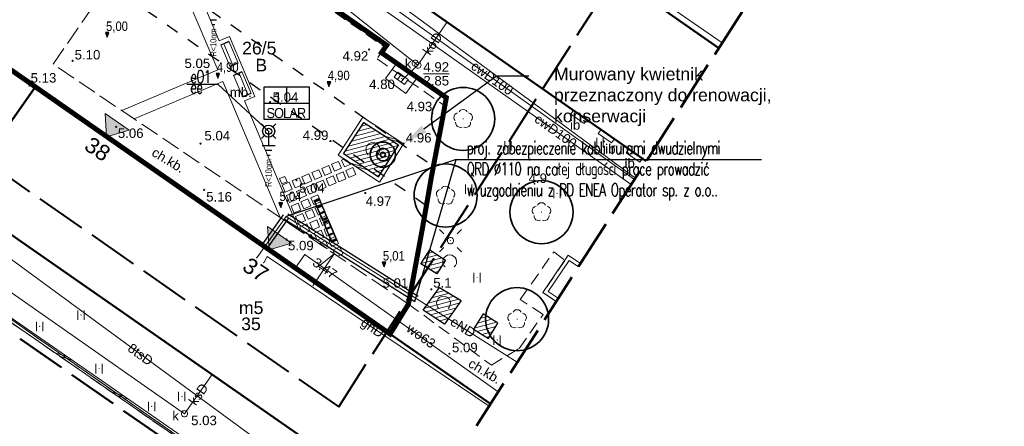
# Model space of a CAD drawing. Extents: x 5477758 to 5478338, y 5918274 to 5918502.
# Tile 24 of 121: x 5477899 to 5477977, y 5918314 to 5918347. Entities that reach past the tile are written whole.
import ezdxf
from ezdxf import colors
from ezdxf.entities.mleader import LeaderData, LeaderLine
from ezdxf.enums import TextEntityAlignment as Align
from ezdxf.math import Vec2, Vec3

# ---------------------------------------------------------------- set-up
doc = ezdxf.new("R2010")
doc.units = 0
doc.header["$PDSIZE"] = 0.75
for name, pattern in [('budynki akt$0$DASHED', [19.05, 12.7, -6.35]), ('L_0_06', [2, 1.5, -0.5]), ('PRZER1-1', [2, 1, -1]), ('PRZER2-1', [3, 2, -1]), ('PRZER4-1', [5, 4, -1])]:
    doc.linetypes.add(name, pattern=pattern)
doc.layers.get('0').update_dxf_attribs({"color": 8, "linetype": 'CONTINUOUS', "lineweight": 13})
doc.layers.add('!D_rzędne', color=8, linetype='CONTINUOUS')
for name, color, linetype, lineweight in [('000_wejscia do budynków', 8, 'CONTINUOUS', 0), ('0_granica 10m od okien', 8, 'CONTINUOUS', 0), ('0_GRANICE NAWIERZCHNI', 8, 'CONTINUOUS', 0), ('0_OPISY', 8, 'CONTINUOUS', 0), ('0_podziały zieleni średniowysokiej i nasadzeń niskich', 8, 'CONTINUOUS', 0), ('0_PROJEKTOWANE SPADKI TERENU', 8, 'CONTINUOUS', 0), ('0_PROJEKTOWANE ZABAWKI', 8, 'CONTINUOUS', 0), ('0_PŁYTA CHODNIKOWA_BETONOWA', 8, 'CONTINUOUS', 0), ('A_GRANICA OPRACOWANIA', 8, 'CONTINUOUS', 0), ('E_linie_kablowe_0.4kV', 1, 'CONTINUOUS', 30), ('E_opis', 5, 'CONTINUOUS', 25), ('E_osw', 8, 'CONTINUOUS', 30), ('E_rury', 5, 'CONTINUOUS', 25), ('GEPADR_O', 8, 'CONTINUOUS', 18), ('GESBZO', 8, 'CONTINUOUS', 50), ('GESBZO_O', 8, 'CONTINUOUS', 50), ('GESDZI', 8, 'CONTINUOUS', 18), ('GESDZI_O', 8, 'CONTINUOUS', 18), ('GESUZY', 8, 'PRZER1-1', 18), ('GESUZY_O', 8, 'PRZER1-1', 18), ('GSPPRB', 8, 'CONTINUOUS', 20), ('GSPRDL', 8, 'CONTINUOUS', 18), ('GSSDSO', 8, 'CONTINUOUS', 18), ('GSSIIN', 8, 'CONTINUOUS', 18), ('GSSIIN_O', 8, 'CONTINUOUS', 18), ('GSSKOD', 8, 'PRZER2-1', 18), ('GSSKOD_O', 8, 'PRZER2-1', 18), ('GSSUTR', 8, 'PRZER2-1', 18), ('GULCPR', 8, 'CONTINUOUS', 18), ('GULCPR_O', 8, 'CONTINUOUS', 18), ('GULEPR', 8, 'CONTINUOUS', 18), ('GULEPR_O', 8, 'CONTINUOUS', 18), ('GULGPR', 8, 'CONTINUOUS', 18), ('GULGPR_O', 8, 'CONTINUOUS', 18), ('GULKPR', 8, 'CONTINUOUS', 18), ('GULKPR_O', 8, 'CONTINUOUS', 18), ('GULTPR', 8, 'CONTINUOUS', 18), ('GULTPR_O', 8, 'CONTINUOUS', 18), ('GULWPR', 8, 'CONTINUOUS', 18), ('GULWPR_O', 8, 'CONTINUOUS', 18), ('GUPELA', 8, 'CONTINUOUS', 18), ('GUPIWZ', 8, 'CONTINUOUS', 18), ('GUPIWZ_O', 8, 'CONTINUOUS', 18), ('GUPKKS', 8, 'CONTINUOUS', 18), ('GUPKSD', 8, 'CONTINUOUS', 18), ('GUPPRZ', 8, 'CONTINUOUS', 18), ('GUPPRZ_O', 8, 'CONTINUOUS', 18), ('OT_Rzedna', 8, 'CONTINUOUS', 18), ('pomiar', 8, 'CONTINUOUS', 18), ('wysokosci', 8, 'CONTINUOUS', 18), ('zakres', 8, 'PRZER4-1', 50), ('ZZ_drzewo-nanoszone-recznie', 8, 'CONTINUOUS', 35), ('ZZ_grupa', 8, 'CONTINUOUS', 30), ('ZZ_grupa-krzewow-szraf', 8, 'CONTINUOUS', 13), ('ZZ_korona', 8, 'CONTINUOUS', 35)]:
    doc.layers.add(name, color=color, linetype=linetype, lineweight=lineweight)
doc.layers.add('kołnierz', color=8, linetype='CONTINUOUS', lineweight=70, plot=False)
doc.styles.add('CP_TXTCON', font='ARIAL.TTF', dxfattribs={"width": 0.8})
doc.styles.add('GEO-INFO', font='arial.ttf')
doc.styles.get("Standard").update_dxf_attribs({"font": 'TXT.SHX'})
doc.styles.add('STYL_AUTOMATYCZNY_1', font='micross.ttf')
pattern_1 = [(194.933, (5477837.84446, 5918344.9947), (0.0818164, -0.3067773), [])]

# ---------------------------------------------------------------- blocks, each defined once
blk = doc.blocks.new('zw$6B5E')
at = {"layer": 'E_osw', "color": 5}
for p, q in [((0.363, 0.041), (0.128, 0.275)), ((1.04, 0.041), (1.275, 0.275)), ((0.363, -0.637), (0.128, -0.871)), ((1.04, -0.637), (1.275, -0.871))]:
    blk.add_line(p, q, dxfattribs=at)
for radius in [0.479, 0.242]:
    blk.add_circle((0.702, -0.298), radius, dxfattribs=at)
blk = doc.blocks.new('Płytka betonowa')
for points in [[(5469701.546, 5921608.104), (5469702.146, 5921608.104), (5469702.146, 5921607.504), (5469701.546, 5921607.504), (5469701.546, 5921608.104)], [(5469702.446, 5921608.104), (5469703.046, 5921608.104), (5469703.046, 5921607.504), (5469702.446, 5921607.504), (5469702.446, 5921608.104)]]:
    blk.add_lwpolyline(points)
blk = doc.blocks.new('ODTN_2')
at = {"color": 0}
for points in [[(-1.5, -0.5), (0.5, 0.5)], [(-0.5, -0.5), (1.5, 0.5)]]:
    blk.add_lwpolyline(points, dxfattribs=at)
blk = doc.blocks.new('POINT')
at = {"color": 0}
blk.add_point((0, 0), dxfattribs=at)
blk = doc.blocks.new('SUUS05')
at = {"color": 0}
blk.add_lwpolyline([(0.5, -0.25), (-0.5, -0.25), (-0.5, 0.25), (0.5, 0.25)], close=True, dxfattribs=at)
for points in [[(-0.175, -0.25), (-0.175, 0.25)], [(0.175, -0.25), (0.175, 0.25)]]:
    blk.add_lwpolyline(points, dxfattribs=at)
blk = doc.blocks.new('OKRAG_PELNY')
at = {"color": 0}
blk.add_lwpolyline([(0, 0.5), (0.12941, 0.482963), (0.25, 0.433013), (0.353553, 0.353553), (0.433013, 0.25), (0.482963, 0.12941), (0.5, 0), (0.482963, -0.12941), (0.433013, -0.25), (0.353553, -0.353553), (0.25, -0.433013), (0.12941, -0.482963), (0, -0.5), (-0.12941, -0.482963), (-0.25, -0.433013), (-0.353553, -0.353553), (-0.433013, -0.25), (-0.482963, -0.12941), (-0.5, 0), (-0.482963, 0.12941), (-0.433013, 0.25), (-0.353553, 0.353553), (-0.25, 0.433013), (-0.12941, 0.482963)], close=True, dxfattribs=at)
blk = doc.blocks.new('SPTRW')
at = {"color": 0}
for points in [[(-0.51332, 0.7233), (-0.51332, -0.7767)], [(0.48668, -0.7767), (0.48668, 0.7233)]]:
    blk.add_lwpolyline(points, dxfattribs=at)
blk = doc.blocks.new('SPDLP')
blk.add_hatch(color=0).paths.add_polyline_path([(0, -0.09), (0.027812, -0.085595), (0.052901, -0.072812), (0.072812, -0.052901), (0.085595, -0.027812), (0.09, 0), (0.085595, 0.027812), (0.072812, 0.052901), (0.052901, 0.072812), (0.027812, 0.085595), (0, 0.09), (-0.027812, 0.085595), (-0.052901, 0.072812), (-0.072812, 0.052901), (-0.085595, 0.027812), (-0.09, 0), (-0.085595, -0.027812), (-0.072812, -0.052901), (-0.052901, -0.072812), (-0.027812, -0.085595)])
at = {"color": 0}
for points in [[(-1.271938, -0.268652), (-1.40916, -0.048001), (-1.462858, 0.20623), (-1.426585, 0.463525), (-1.304695, 0.693003), (-1.11182, 0.867117), (-0.871109, 0.964971)], [(-0.648554, 1.126667), (-0.481106, 1.325358), (-0.255912, 1.454989), (0, 1.5), (0.255912, 1.454989), (0.481106, 1.325358), (0.648554, 1.126667)], [(0.871109, 0.964971), (1.11182, 0.867117), (1.304695, 0.693003), (1.426585, 0.463525), (1.462858, 0.20623), (1.40916, -0.048001), (1.271938, -0.268652)], [(-0.137547, -1.292703), (-0.389802, -1.355024), (-0.648184, -1.327532), (-0.881678, -1.213525), (-1.062258, -1.026689), (-1.168249, -0.78945), (-1.186929, -0.530282)], [(1.186929, -0.530282), (1.168249, -0.78945), (1.062258, -1.026689), (0.881678, -1.213525), (0.648184, -1.327532), (0.389802, -1.355024), (0.137547, -1.292703)]]:
    blk.add_lwpolyline(points, dxfattribs=at)
blk = doc.blocks.new('SUEO')
blk.add_hatch(color=0).paths.add_polyline_path([(-0.002174, 0.089974), (0.023762, 0.086807), (0.042561, 0.0793), (0.060131, 0.066965), (0.076266, 0.047786), (0.086234, 0.025762), (0.089972, 0.002226), (0.088646, -0.015553), (0.081114, -0.038994), (0.066834, -0.060276), (0.049699, -0.075033), (0.027576, -0.085671), (0.004027, -0.08991), (-0.019639, -0.087831), (-0.040932, -0.080154), (-0.059082, -0.067892), (-0.073734, -0.051607), (-0.08374, -0.032979), (-0.089221, -0.011817), (-0.089063, 0.012951), (-0.082571, 0.035806), (-0.069528, 0.057148), (-0.048957, 0.075519), (-0.026898, 0.085887)])
at = {"color": 0}
for points in [[(-1.767767, 1.767767), (-1.06066, 1.06066)], [(1.767767, 1.767767), (1.06066, 1.06066)], [(-1.767767, -1.767767), (-1.06066, -1.06066)], [(1.767767, -1.767767), (1.06066, -1.06066)]]:
    blk.add_lwpolyline(points, dxfattribs=at)
blk = doc.blocks.new('OTRN')
at = {"linetype": 'Continuous', "lineweight": 13}
blk.add_hatch(color=0, dxfattribs=at).paths.add_polyline_path([(0, -0.09, 1), (0, 0.09, 1)])
at = {"color": 0, "linetype": 'Continuous', "lineweight": 13}
blk.add_circle((0, 0), 0.0906, dxfattribs=at)
blk = doc.blocks.new('OTZK_1')
at = {"color": 0, "linetype": 'Continuous', "lineweight": 18}
blk.add_arc((0, 0), 1.1, 311.1859, 228.8141, dxfattribs=at)
blk = doc.blocks.new('zw$2EFF')
at = {"lineweight": 18}
blk.add_hatch(color=256, dxfattribs=at).paths.add_polyline_path([(-0.771, 0.963), (0, 0), (0.77, 0.963)])
blk.add_lwpolyline([(-0.771, 0.963), (0.77, 0.963), (0, 0), (-0.771, 0.963)], dxfattribs=at)
blk = doc.blocks.new('stara ławka w nowym miejscu')
at = {"color": 0}
for p, q in [((5470779.101, 5934415.094), (5470779.772, 5934415.292)), ((5470779.639, 5934413.272), (5470779.101, 5934415.094)), ((5470779.112, 5934415.056), (5470779.784, 5934415.254)), ((5470780.059, 5934413.438), (5470779.544, 5934415.183)), ((5470779.772, 5934415.292), (5470780.31, 5934413.47)), ((5470780.299, 5934413.508), (5470779.627, 5934413.31)), ((5470780.31, 5934413.47), (5470779.639, 5934413.272))]:
    blk.add_line(p, q, dxfattribs=at)
blk = doc.blocks.new('drzewo-odreczne')
at = {"layer": 'ZZ_drzewo-nanoszone-recznie', "linetype": 'Continuous'}
for radius in [0.502, 0.196]:
    blk.add_circle((0, 0), radius, dxfattribs=at)
blk = doc.blocks.new('G$C78CF4A41')
at = {"layer": '!D_rzędne', "linetype": 'Continuous', "lineweight": 13}
for points in [[(0, 0), (-0.324, 0.189), (-0.394, 0.069)], [(0, 0), (-0.253, 0.31), (-0.324, 0.189)]]:
    blk.add_hatch(color=256, dxfattribs=at).paths.add_polyline_path(points)
blk.add_lwpolyline([(0, 0), (-0.253, 0.31), (-0.394, 0.069), (0, 0)])
blk = doc.blocks.new('zw$76AF')
at = {"color": 0}
for p, q in [((-227.1, 43.6), (-226.7, 43.2)), ((-227.1, 43.6), (-227.1, -2.4)), ((-226.7, 43.2), (-227.1, 43.6)), ((-50.9, 43.6), (-227.1, 43.6)), ((-222.5, 39), (-226.7, 43.2)), ((-226.7, 43.2), (-222.5, 39)), ((-226.7, -2), (-222.5, 2.2)), ((-222.5, 2.2), (-226.7, -2)), ((-222.5, 39), (-222.2, 38.7)), ((-222.2, 38.7), (-222.5, 39)), ((-222.2, 2.5), (-222.5, 2.2)), ((-222.5, 2.2), (-222.2, 2.5)), ((-222.2, 40.6), (-222.2, 28)), ((-222.2, 28), (-222.2, 21.7)), ((-222.2, 6.9), (-222.2, 21.7)), ((-222.2, 6.9), (-222.2, 0.6)), ((-220, 40.6), (-220, 41.4)), ((-214, 41.4), (-220, 41.4)), ((-220, 28), (-220, 40.6)), ((-214, 39.8), (-220, 39.8)), ((-214, 38.6), (-220, 38.6)), ((-220, 21.7), (-220, 28)), ((-220, 6.9), (-220, 21.7)), ((-220, 0.6), (-220, 6.9)), ((-220, 2.6), (-214, 2.6)), ((-214, 1.4), (-220, 1.4)), ((-220, -0.2), (-220, 0.6)), ((-214, 41.4), (-214, 40.6)), ((-214, 40.6), (-214, 28)), ((-214, 28), (-214, 21.7)), ((-214, 6.9), (-214, 21.7)), ((-214, 6.9), (-214, 0.6)), ((-214, 0.6), (-214, -0.2)), ((-211.8, 28), (-211.8, 40.6)), ((-170.2, 38.6), (-211.8, 38.6)), ((-211.8, 21.7), (-211.8, 28)), ((-211.8, 6.9), (-211.8, 21.7)), ((-211.8, 0.6), (-211.8, 6.9)), ((-211.8, 2.6), (-170.2, 2.6)), ((-170.2, 40.6), (-170.2, 28)), ((-170.2, 28), (-170.2, 21.7)), ((-170.2, 6.9), (-170.2, 21.7)), ((-170.2, 6.9), (-170.2, 0.6)), ((-168, 40.6), (-168, 41.4)), ((-162, 41.4), (-168, 41.4)), ((-168, 28), (-168, 40.6)), ((-162, 39.8), (-168, 39.8)), ((-162, 38.6), (-168, 38.6)), ((-168, 21.7), (-168, 28)), ((-168, 6.9), (-168, 21.7)), ((-168, 0.6), (-168, 6.9)), ((-168, 2.6), (-162, 2.6)), ((-162, 1.4), (-168, 1.4)), ((-168, -0.2), (-168, 0.6)), ((-162, 41.4), (-162, 40.6)), ((-162, 40.6), (-162, 28)), ((-162, 28), (-162, 21.7)), ((-162, 6.9), (-162, 21.7)), ((-162, 6.9), (-162, 0.6)), ((-162, 0.6), (-162, -0.2)), ((-159.8, 28), (-159.8, 40.6)), ((-118.2, 38.6), (-159.8, 38.6)), ((-159.8, 21.7), (-159.8, 28)), ((-159.8, 6.9), (-159.8, 21.7)), ((-159.8, 0.6), (-159.8, 6.9)), ((-159.8, 2.6), (-118.2, 2.6)), ((-118.2, 40.6), (-118.2, 28)), ((-118.2, 28), (-118.2, 21.7)), ((-118.2, 6.9), (-118.2, 21.7)), ((-118.2, 6.9), (-118.2, 0.6)), ((-116, 40.6), (-116, 41.4)), ((-110, 41.4), (-116, 41.4)), ((-116, 28), (-116, 40.6)), ((-110, 39.8), (-116, 39.8)), ((-110, 38.6), (-116, 38.6)), ((-116, 21.7), (-116, 28)), ((-116, 6.9), (-116, 21.7)), ((-116, 0.6), (-116, 6.9)), ((-116, 2.6), (-110, 2.6)), ((-110, 1.4), (-116, 1.4)), ((-116, -0.2), (-116, 0.6)), ((-110, 41.4), (-110, 40.6)), ((-110, 40.6), (-110, 28)), ((-110, 28), (-110, 21.7)), ((-110, 6.9), (-110, 21.7)), ((-110, 6.9), (-110, 0.6)), ((-110, 0.6), (-110, -0.2)), ((-107.8, 28), (-107.8, 40.6)), ((-66.2, 38.6), (-107.8, 38.6)), ((-107.8, 21.7), (-107.8, 28)), ((-107.8, 6.9), (-107.8, 21.7)), ((-107.8, 0.6), (-107.8, 6.9)), ((-107.8, 2.6), (-66.2, 2.6)), ((-66.2, 40.6), (-66.2, 28)), ((-66.2, 28), (-66.2, 21.7)), ((-66.2, 6.9), (-66.2, 21.7)), ((-66.2, 6.9), (-66.2, 0.6)), ((-64, 40.6), (-64, 41.4)), ((-58, 41.4), (-64, 41.4)), ((-64, 28), (-64, 40.6)), ((-58, 39.8), (-64, 39.8)), ((-58, 38.6), (-64, 38.6)), ((-64, 21.7), (-64, 28)), ((-64, 6.9), (-64, 21.7)), ((-64, 0.6), (-64, 6.9)), ((-64, 2.6), (-58, 2.6)), ((-58, 1.4), (-64, 1.4)), ((-64, -0.2), (-64, 0.6)), ((-58, 41.4), (-58, 40.6)), ((-58, 40.6), (-58, 28)), ((-58, 28), (-58, 21.7)), ((-58, 6.9), (-58, 21.7)), ((-58, 6.9), (-58, 0.6)), ((-58, 0.6), (-58, -0.2)), ((-55.8, 28), (-55.8, 40.6)), ((-55.8, 38.7), (-55.5, 39)), ((-55.5, 39), (-55.8, 38.7)), ((-55.8, 21.7), (-55.8, 28)), ((-55.8, 6.9), (-55.8, 21.7)), ((-55.8, 0.6), (-55.8, 6.9)), ((-55.5, 2.2), (-55.8, 2.5)), ((-55.8, 2.5), (-55.5, 2.2)), ((-51.3, 43.2), (-55.5, 39)), ((-55.5, 39), (-51.3, 43.2)), ((-55.5, 2.2), (-51.3, -2)), ((-51.3, -2), (-55.5, 2.2)), ((-51.3, 43.2), (-50.9, 43.6)), ((-50.9, 43.6), (-51.3, 43.2)), ((-50.9, -2.4), (-50.9, 43.6)), ((-226.7, -2), (-227.1, -2.4)), ((-227.1, -2.4), (-226.7, -2)), ((-227.1, -2.4), (-50.9, -2.4)), ((-214, -0.2), (-220, -0.2)), ((-162, -0.2), (-168, -0.2)), ((-110, -0.2), (-116, -0.2)), ((-58, -0.2), (-64, -0.2)), ((-50.9, -2.4), (-51.3, -2)), ((-51.3, -2), (-50.9, -2.4))]:
    blk.add_line(p, q, dxfattribs=at)
for centre in [(-224.6, 20.6), (-53.4, 20.6)]:
    blk.add_circle(centre, 1.6, dxfattribs=at)
for centre, start, end in [((-221.1, 40.6), 0, 180), ((-221.1, 28), 180, 0), ((-221.1, 0.6), 180, 0), ((-212.9, 40.6), 0, 180), ((-212.9, 28), 180, 0), ((-212.9, 0.6), 180, 0), ((-169.1, 40.6), 0, 180), ((-169.1, 28), 180, 0), ((-169.1, 0.6), 180, 0), ((-160.9, 40.6), 0, 180), ((-160.9, 28), 180, 0), ((-160.9, 0.6), 180, 0), ((-117.1, 40.6), 0, 180), ((-117.1, 28), 180, 0), ((-117.1, 0.6), 180, 0), ((-108.9, 40.6), 0, 180), ((-108.9, 28), 180, 0), ((-108.9, 0.6), 180, 0), ((-65.1, 40.6), 0, 180), ((-65.1, 28), 180, 0), ((-65.1, 0.6), 180, 0), ((-56.9, 40.6), 0, 180), ((-56.9, 28), 180, 0), ((-56.9, 0.6), 180, 0)]:
    blk.add_arc(centre, 1.1, start, end, dxfattribs=at)
blk = doc.blocks.new('plyty_2x')
for points in [[(5477924.208, 5918335.556), (5477924.805, 5918335.164), (5477924.297, 5918334.938), (5477924.053, 5918335.487), (5477924.208, 5918335.556)], [(5477924.951, 5918334.901), (5477925.195, 5918334.353), (5477924.647, 5918334.109), (5477924.403, 5918334.657), (5477924.951, 5918334.901)], [(5477923.573, 5918329.419), (5477923.806, 5918328.866), (5477923.254, 5918328.633), (5477923.02, 5918329.186), (5477923.573, 5918329.419)], [(5477922.79, 5918329.089), (5477922.306, 5918328.884), (5477922.887, 5918328.478), (5477923.023, 5918328.536), (5477922.789, 5918329.088)]]:
    blk.add_lwpolyline(points)
at = {"lineweight": -2}
for points in [[(5477921.145, 5918329.697), (5477921.541, 5918329.864), (5477921.307, 5918330.417), (5477920.755, 5918330.184), (5477920.882, 5918329.881), (5477921.145, 5918329.697)], [(5477921.688, 5918329.317), (5477921.806, 5918329.234), (5477921.657, 5918329.588), (5477921.435, 5918329.494), (5477921.451, 5918329.483), (5477921.688, 5918329.317)], [(5477923.757, 5918327.869), (5477924.156, 5918328.037), (5477923.923, 5918328.589), (5477923.37, 5918328.356), (5477923.5, 5918328.049), (5477923.757, 5918327.869)]]:
    blk.add_lwpolyline(points, dxfattribs=at)

msp = doc.modelspace()

# ---------------------------------------------------------------- hatches: boundary and pattern name
at = {"layer": 'ZZ_grupa-krzewow-szraf'}
h = msp.add_hatch(dxfattribs=at)
h.set_pattern_fill('ANSI31', color=256, scale=0.1, angle=90)
h.set_pattern_definition(pattern_1)
h.paths.add_polyline_path([(5477928.565, 5918336.69), (5477925.824, 5918338.474), (5477925.824, 5918338.474), (5477924.207, 5918335.975), (5477926.969, 5918334.163)])
h = msp.add_hatch(dxfattribs=at)
h.set_pattern_fill('ANSI31', color=256, scale=0.1, angle=90)
h.set_pattern_definition(pattern_1)
h.paths.add_polyline_path([(5477931.052, 5918328.363), (5477930.349, 5918327.267), (5477931.602, 5918326.464), (5477932.305, 5918327.559)])
h = msp.add_hatch(dxfattribs=at)
h.set_pattern_fill('ANSI31', color=256, scale=0.1, angle=90)
h.set_pattern_definition(pattern_1)
h.paths.add_polyline_path([(5477933.524, 5918324.349), (5477931.829, 5918325.387), (5477930.516, 5918323.586), (5477932.225, 5918322.484)])
h = msp.add_hatch(dxfattribs=at)
h.set_pattern_fill('ANSI31', color=256, scale=0.1, angle=90)
h.set_pattern_definition(pattern_1)
h.paths.add_polyline_path([(5477934.521, 5918322.077), (5477935.693, 5918321.342), (5477936.452, 5918322.551), (5477935.28, 5918323.286)])

# ---------------------------------------------------------------- linework, layer by layer
for points in [[(5477923.825, 5918335.385), (5477924.058, 5918334.832), (5477923.505, 5918334.599), (5477923.272, 5918335.152), (5477923.825, 5918335.385)], [(5477924.175, 5918334.556), (5477924.408, 5918334.003), (5477923.855, 5918333.77), (5477923.622, 5918334.323), (5477924.175, 5918334.556)]]:
    msp.add_lwpolyline(points)
at = {"layer": '0_granica 10m od okien', "linetype": 'PRZER1-1', "lineweight": 30}
for points in [[(5477907.086, 5918351.957), (5477931.34, 5918335)], [(5477930.747, 5918331.896), (5477905.503, 5918349.475)]]:
    msp.add_lwpolyline(points, dxfattribs=at)
at = {"layer": '0_podziały zieleni średniowysokiej i nasadzeń niskich', "lineweight": 0}
for p, q in [((5477909.863, 5918355.581), (5477914.362, 5918344.934)), ((5477909.188, 5918354.609), (5477914.249, 5918342.631)), ((5477915.19, 5918345.284), (5477914.362, 5918344.934)), ((5477906.637, 5918339.414), (5477914.249, 5918342.631)), ((5477914.643, 5918341.711), (5477907.626, 5918338.747)), ((5477914.643, 5918341.711), (5477919.189, 5918330.94)), ((5477916.37, 5918340.189), (5477920.707, 5918329.915)), ((5477907.626, 5918338.747), (5477906.637, 5918339.414)), ((5477925.736, 5918338.889), (5477923.793, 5918335.888)), ((5477927.064, 5918333.741), (5477928.976, 5918336.78)), ((5477923.793, 5918335.888), (5477927.064, 5918333.741))]:
    msp.add_line(p, q, dxfattribs=at)
for points in [[(5477915.19, 5918345.284), (5477917.198, 5918340.54), (5477916.37, 5918340.189)], [(5477919.189, 5918330.94), (5477920.707, 5918329.915)]]:
    msp.add_lwpolyline(points, dxfattribs=at)
msp.add_lwpolyline([(5477928.408, 5918343.157), (5477927.528, 5918341.942), (5477929.147, 5918340.768), (5477930.027, 5918341.983)], close=True, dxfattribs=at)
at = {"layer": '0_podziały zieleni średniowysokiej i nasadzeń niskich'}
msp.add_lwpolyline([(5477925.824, 5918338.474), (5477928.565, 5918336.69), (5477926.973, 5918334.16), (5477924.207, 5918335.975), (5477925.824, 5918338.474)], dxfattribs=at)
at = {"layer": '0_PROJEKTOWANE SPADKI TERENU'}
msp.add_lwpolyline([(5477921.786, 5918325.523), (5477923.485, 5918328.039), (5477922.24, 5918327.047), (5477922.635, 5918326.78)], dxfattribs=at)
at = {"layer": '0_PROJEKTOWANE ZABAWKI'}
msp.add_lwpolyline([(5477919.741, 5918333.772), (5477919.562, 5918334.196), (5477919.138, 5918334.017), (5477919.317, 5918333.593), (5477919.741, 5918333.772)], dxfattribs=at)
at = {"layer": 'A_GRANICA OPRACOWANIA', "linetype": 'budynki akt$0$DASHED', "ltscale": 0.1, "const_width": 0.4}
msp.add_lwpolyline([(5477902.984, 5918361.774), (5477916.9, 5918352.076), (5477917.564, 5918351.614), (5477920.33, 5918349.686), (5477925.008, 5918346.426), (5477927.636, 5918344.595), (5477927.224, 5918344.001), (5477929.613, 5918342.342), (5477930.353, 5918341.828), (5477931.84, 5918340.796), (5477932.36, 5918340.435), (5477932.052, 5918338.73), (5477931.779, 5918337.302), (5477931.203, 5918334.286), (5477930.468, 5918330.081), (5477929.362, 5918324.071), (5477927.904, 5918321.69), (5477892.005, 5918346.724), (5477902.984, 5918361.774)], dxfattribs=at)
at = {"layer": 'E_linie_kablowe_0.4kV', "color": 7, "linetype": 'ByBlock'}
for p, q in [((5477914.157, 5918346.587), (5477913.646, 5918346.587)), ((5477914.025, 5918346.208), (5477913.769, 5918346.208)), ((5477918.28, 5918337.774), (5477918.28, 5918336.62)), ((5477918.788, 5918336.62), (5477917.765, 5918336.62)), ((5477918.532, 5918336.24), (5477918.02, 5918336.24)), ((5477918.4, 5918335.86), (5477918.144, 5918335.86))]:
    msp.add_line(p, q, dxfattribs=at)
at = {"layer": 'E_opis', "lineweight": 30}
for p, q in [((5477911.808, 5918341.503, 18.795), (5477914.268, 5918341.503, 18.795)), ((5477933.147, 5918335.54), (5477957.34, 5918335.54))]:
    msp.add_line(p, q, dxfattribs=at)
at = {"layer": 'E_opis', "lineweight": 25}
for p, q in [((5477918.28, 5918337.774), (5477914.268, 5918341.503, 18.795)), ((5477933.147, 5918335.54), (5477919.661, 5918331.002)), ((5477929.875, 5918324.263), (5477933.147, 5918335.54))]:
    msp.add_line(p, q, dxfattribs=at)
at = {"layer": 'E_opis', "lineweight": 25, "elevation": 10.14}
msp.add_lwpolyline([(5477917.919, 5918341.286), (5477921.503, 5918341.286), (5477921.503, 5918338.696), (5477917.919, 5918338.696)], close=True, dxfattribs=at)
for points in [[(5477919.709, 5918341.286), (5477919.709, 5918339.991)], [(5477917.919, 5918339.991), (5477921.503, 5918339.991)]]:
    msp.add_lwpolyline(points, dxfattribs=at)
at = {"layer": 'E_rury', "lineweight": 30}
for p, q in [((5477917.764, 5918328.764), (5477919.457, 5918331.147)), ((5477918.171, 5918328.475), (5477919.865, 5918330.858)), ((5477919.528, 5918330.791), (5477929.875, 5918324.263)), ((5477919.794, 5918331.214), (5477930.142, 5918324.686))]:
    msp.add_line(p, q, dxfattribs=at)
at = {"layer": 'GESBZO', "linetype": 'Continuous', "lineweight": 50}
for points in [[(5477912.816, 5918360.152), (5477918.892, 5918368.876), (5477953.955, 5918344.371)], [(5477948.209, 5918335.409), (5477912.816, 5918360.152)], [(5477893.633, 5918332.514), (5477899.789, 5918341.268), (5477935.862, 5918316.151)], [(5477930.083, 5918307.137), (5477893.633, 5918332.514)]]:
    msp.add_lwpolyline(points, dxfattribs=at)
at = {"layer": 'GESDZI', "linetype": 'Continuous', "lineweight": 18}
for points in [[(5477927.041, 5918302.392), (5477865.49, 5918345.57), (5477899.13, 5918390.84), (5477901.96, 5918388.82), (5477916.33, 5918408.95), (5477922.92, 5918418.17), (5477913.96, 5918422.85), (5477897.73, 5918431.34), (5477895.359, 5918432.58)], [(5477972.897, 5918373.915), (5477916.33, 5918408.95), (5477901.96, 5918388.82), (5477899.13, 5918390.84), (5477865.49, 5918345.57), (5477927.041, 5918302.392)]]:
    msp.add_lwpolyline(points, dxfattribs=at)
at = {"layer": 'GESUZY', "linetype": 'PRZER1-1', "lineweight": 18, "ltscale": 0.5}
for points in [[(5477927.041, 5918302.392), (5477865.49, 5918345.57), (5477899.13, 5918390.84), (5477901.96, 5918388.82), (5477916.33, 5918408.95), (5477972.897, 5918373.915)], [(5477972.897, 5918373.915), (5477916.33, 5918408.95), (5477901.96, 5918388.82), (5477899.13, 5918390.84), (5477865.49, 5918345.57), (5477927.041, 5918302.392)]]:
    msp.add_lwpolyline(points, dxfattribs=at)
at = {"layer": 'GSPPRB', "linetype": 'Continuous', "lineweight": 20}
for p in [(5477932.417, 5918346.448), (5477899.789, 5918341.268), (5477917.343, 5918327.741), (5477917.892, 5918327.347), (5477920.376, 5918326.903), (5477913.802, 5918318.472)]:
    msp.add_point(p, dxfattribs=at)
at = {"layer": 'GSSDSO', "linetype": 'Continuous', "lineweight": 18}
for points in [[(5477923.793, 5918335.888), (5477927.06, 5918333.744), (5477928.976, 5918336.78), (5477925.735, 5918338.89)], [(5477924.207, 5918335.975), (5477925.824, 5918338.474), (5477928.565, 5918336.69), (5477926.97, 5918334.162)]]:
    msp.add_lwpolyline(points, close=True, dxfattribs=at)
for points in [[(5477893.905, 5918332.325), (5477890.614, 5918327.638), (5477915.986, 5918310.045), (5477926.989, 5918302.31)], [(5477927.151, 5918302.563), (5477916.158, 5918310.291), (5477891.033, 5918327.713), (5477894.15, 5918332.153), (5477893.905, 5918332.325)], [(5477943, 5918327.284), (5477942.027, 5918327.942), (5477940.015, 5918324.991), (5477941.068, 5918324.27)], [(5477941.23, 5918324.523), (5477940.432, 5918325.069), (5477942.107, 5918327.526), (5477942.838, 5918327.031)]]:
    msp.add_lwpolyline(points, dxfattribs=at)
at = {"layer": 'GSSIIN', "linetype": 'Continuous', "lineweight": 18}
for points in [[(5477943.285, 5918338.384), (5477943.504, 5918338.699), (5477942.444, 5918339.439), (5477942.223, 5918339.121)], [(5477945.462, 5918336.854), (5477945.683, 5918337.175), (5477944.628, 5918337.913), (5477944.402, 5918337.583)], [(5477947.704, 5918335.318), (5477947.91, 5918335.618), (5477946.819, 5918336.381), (5477946.606, 5918336.068)]]:
    msp.add_lwpolyline(points, close=True, dxfattribs=at)
at = {"layer": 'GSSKOD', "linetype": 'PRZER2-1', "lineweight": 18, "ltscale": 0.5}
for points in [[(5477953.955, 5918344.371), (5477918.892, 5918368.876), (5477912.816, 5918360.152), (5477909.863, 5918355.582), (5477916.678, 5918350.56), (5477917.405, 5918351.474), (5477927.496, 5918344.442), (5477926.88, 5918343.51), (5477932.252, 5918339.779), (5477929.362, 5918324.071), (5477935.927, 5918319.225), (5477938.124, 5918320.534), (5477940.031, 5918323.232), (5477938.216, 5918324.426), (5477940.878, 5918328.21), (5477941.747, 5918327.531), (5477940.015, 5918324.991), (5477941.068, 5918324.27)], [(5477935.861, 5918316.15), (5477899.789, 5918341.268), (5477893.633, 5918332.514), (5477893.905, 5918332.325), (5477890.614, 5918327.638), (5477888.72, 5918328.897), (5477897.292, 5918341.743)], [(5477890.614, 5918327.638), (5477915.986, 5918310.045), (5477926.989, 5918302.31)]]:
    msp.add_lwpolyline(points, dxfattribs=at)
msp.add_lwpolyline([(5477925.735, 5918338.89), (5477928.976, 5918336.78), (5477927.06, 5918333.744), (5477923.793, 5918335.888)], close=True, dxfattribs=at)
at = {"layer": 'GSSUTR', "linetype": 'PRZER2-1', "lineweight": 18, "ltscale": 0.5}
for points in [[(5477937.264, 5918336.631), (5477937.254, 5918336.611), (5477937.274, 5918336.611)], [(5477944.551, 5918336.887), (5477944.541, 5918336.867), (5477944.561, 5918336.867)], [(5477934.141, 5918333.201), (5477934.131, 5918333.181), (5477934.151, 5918333.181)], [(5477941.138, 5918332.86), (5477941.128, 5918332.84), (5477941.148, 5918332.84)], [(5477934.807, 5918326.187), (5477934.797, 5918326.167), (5477934.817, 5918326.167)], [(5477903.422, 5918323.201), (5477903.412, 5918323.181), (5477903.432, 5918323.181)], [(5477900.145, 5918322.314), (5477900.135, 5918322.294), (5477900.155, 5918322.294)], [(5477936.394, 5918321.222), (5477936.384, 5918321.202), (5477936.404, 5918321.202)], [(5477904.855, 5918318.969), (5477904.845, 5918318.949), (5477904.865, 5918318.949)], [(5477911.408, 5918316.751), (5477911.398, 5918316.731), (5477911.418, 5918316.731)], [(5477909.019, 5918315.966), (5477909.009, 5918315.946), (5477909.029, 5918315.946)]]:
    msp.add_lwpolyline(points, close=True, dxfattribs=at)
at = {"layer": 'GULCPR', "linetype": 'Continuous', "lineweight": 18}
for points in [[(5477897.988, 5918369.384), (5477912.19, 5918358.778), (5477911.02, 5918357.046), (5477913.282, 5918355.393), (5477914.561, 5918357.187), (5477924.74, 5918350.032), (5477947.263, 5918333.933)], [(5477897.61, 5918368.865), (5477908.665, 5918360.767), (5477911.414, 5918358.665), (5477910.336, 5918357.112), (5477913.42, 5918354.88), (5477914.595, 5918356.444), (5477929.504, 5918345.945), (5477947.01, 5918333.538)]]:
    msp.add_lwpolyline(points, dxfattribs=at)
at = {"layer": 'GULEPR', "linetype": 'Continuous', "lineweight": 18}
msp.add_lwpolyline([(5477937.976, 5918319.447), (5477919.661, 5918331.002), (5477917.343, 5918327.741)], dxfattribs=at)
at = {"layer": 'GULGPR', "linetype": 'Continuous', "lineweight": 18}
for points in [[(5477954.213, 5918344.773), (5477940.897, 5918354.021), (5477940.66, 5918353.662)], [(5477935.744, 5918315.967), (5477918.174, 5918327.841), (5477917.892, 5918327.347)]]:
    msp.add_lwpolyline(points, dxfattribs=at)
at = {"layer": 'GULKPR', "linetype": 'Continuous', "lineweight": 18}
for points in [[(5477930.104, 5918343.013), (5477912.31, 5918357.179)], [(5477932.417, 5918346.448), (5477930.104, 5918343.013)], [(5477928.777, 5918341.963), (5477928.919, 5918341.893), (5477930.104, 5918343.013)], [(5477911.614, 5918315.37), (5477880.14, 5918337.42)], [(5477913.802, 5918318.472), (5477911.614, 5918315.37)]]:
    msp.add_lwpolyline(points, dxfattribs=at)
at = {"layer": 'GULTPR', "linetype": 'Continuous', "lineweight": 18}
for points in [[(5477922.67, 5918425.86), (5477922.52, 5918425.566), (5477912.874, 5918406.653), (5477912.76, 5918406.43), (5477912.639, 5918406.211), (5477904.061, 5918390.689), (5477903.94, 5918390.47), (5477913.569, 5918382.272), (5477913.76, 5918382.11), (5477913.65, 5918381.879), (5477908.41, 5918370.85), (5477908.262, 5918370.649), (5477904.55, 5918365.6), (5477904.751, 5918365.452), (5477947.345, 5918334.06)], [(5477887.561, 5918335.178), (5477928.691, 5918304.966)]]:
    msp.add_lwpolyline(points, dxfattribs=at)
at = {"layer": 'GULWPR', "linetype": 'Continuous', "lineweight": 18}
msp.add_lwpolyline([(5477936.472, 5918317.101), (5477921.15, 5918327.99), (5477920.376, 5918326.903)], dxfattribs=at)
at = {"layer": 'GUPPRZ_O', "linetype": 'Continuous', "lineweight": 9, "flags": 128}
msp.add_lwpolyline([(5477930.541, 5918342.325), (5477932.579, 5918342.325)], dxfattribs=at)
at = {"layer": 'kołnierz', "linetype": 'PRZER4-1', "lineweight": 50}
msp.add_lwpolyline([(5477977.309, 5918380.798), (5477954.837, 5918395.479), (5477993.178, 5918463.057), (5477934.574, 5918496.308), (5477890.354, 5918424.446), (5477901.969, 5918417.467), (5477859.483, 5918348.301), (5477882.168, 5918332.75), (5477926.647, 5918301.778)], close=True, dxfattribs=at)
at = {"layer": 'OT_Rzedna'}
for p in [(5477926.24, 5918344.255), (5477918.393, 5918340.083), (5477931.254, 5918339.188), (5477923.188, 5918336.993), (5477912.879, 5918336.787), (5477920.49, 5918333.89), (5477925.944, 5918332.871), (5477919.709, 5918329.187)]:
    msp.add_point(p, dxfattribs=at)
at = {"layer": 'pomiar', "linetype": 'L_0_06', "lineweight": 13, "flags": 128}
msp.add_lwpolyline([(5477929.362, 5918324.071), (5477901.191, 5918343.092), (5477909.863, 5918355.582)], dxfattribs=at)
at = {"layer": 'pomiar', "linetype": 'Continuous', "lineweight": 18, "flags": 128}
for points in [[(5477942.223, 5918339.121), (5477943.285, 5918338.384)], [(5477944.402, 5918337.583), (5477945.462, 5918336.854)], [(5477947.704, 5918335.318), (5477946.606, 5918336.068)]]:
    msp.add_lwpolyline(points, dxfattribs=at)
at = {"layer": 'zakres', "linetype": 'PRZER4-1', "lineweight": 40}
msp.add_lwpolyline([(5477963.54, 5918377.848), (5477941.504, 5918392.244), (5477979.546, 5918459.295), (5477938.033, 5918482.848), (5477904.167, 5918427.813), (5477915.775, 5918420.837), (5477872.982, 5918351.171), (5477887.852, 5918340.978), (5477923.836, 5918315.921)], close=True, dxfattribs=at)
at = {"layer": 'ZZ_grupa', "elevation": 10.18}
msp.add_lwpolyline([(5477925.824, 5918338.474), (5477928.565, 5918336.69), (5477926.969, 5918334.163), (5477924.207, 5918335.975), (5477925.824, 5918338.474)], dxfattribs=at)
at = {"layer": 'ZZ_grupa'}
for points in [[(5477930.349, 5918327.267), (5477931.052, 5918328.363), (5477932.305, 5918327.559), (5477931.602, 5918326.464), (5477930.349, 5918327.267)], [(5477931.829, 5918325.387), (5477933.524, 5918324.349), (5477932.225, 5918322.484), (5477930.516, 5918323.586), (5477931.829, 5918325.387)], [(5477934.521, 5918322.077), (5477935.693, 5918321.342), (5477936.452, 5918322.551), (5477935.28, 5918323.286), (5477934.521, 5918322.077)]]:
    msp.add_lwpolyline(points, dxfattribs=at)
at = {"layer": 'ZZ_korona'}
for centre, radius in [((5477933.692, 5918338.75, 10.12), 2.5), ((5477927.334, 5918335.915), 1), ((5477932.304, 5918332.675, 10.12), 2.5), ((5477939.903, 5918331.356, 10.12), 2.5), ((5477937.969, 5918322.869, 10.12), 2.5)]:
    msp.add_circle(centre, radius, dxfattribs=at)

# ---------------------------------------------------------------- block references
at = {"layer": '!D_rzędne', "rotation": 300.2967899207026}
for p in [(5477905.49, 5918345.221), (5477914.26, 5918341.975), (5477923.062, 5918341.32), (5477919.235, 5918331.729), (5477927.425, 5918327.012)]:
    msp.add_blockref('G$C78CF4A41', p, dxfattribs=at)
msp.add_blockref('plyty_2x', (0, 0))
at = {"layer": '000_wejscia do budynków', "lineweight": 0, "xscale": -1.5, "yscale": 1.5, "zscale": 1.5, "rotation": 325.048567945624}
for p in [(5477905.444, 5918337.33), (5477918.313, 5918328.371)]:
    msp.add_blockref('zw$2EFF', p, dxfattribs=at)
at = {"layer": '0_GRANICE NAWIERZCHNI'}
msp.add_blockref('zw$6B5E', (5477917.579, 5918338.072), dxfattribs=at)
at = {"layer": '0_PROJEKTOWANE ZABAWKI', "rotation": 186.4699120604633}
msp.add_blockref('stara ławka w nowym miejscu', (10245154.046, 12431418.214), dxfattribs=at)
at = {"layer": '0_PROJEKTOWANE ZABAWKI', "xscale": -1, "rotation": 219.4411956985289}
msp.add_blockref('stara ławka w nowym miejscu', (-2517091.139, 7025843.71), dxfattribs=at)
at = {"layer": '0_PROJEKTOWANE ZABAWKI', "xscale": 0.01, "yscale": 0.01, "zscale": 0.01, "rotation": 292.8629727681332}
for p in [(5477922.772, 5918330.197), (5477923.494, 5918328.496)]:
    msp.add_blockref('zw$76AF', p, dxfattribs=at)
at = {"layer": '0_PŁYTA CHODNIKOWA_BETONOWA', "rotation": 292.8629727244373}
for p in [(-2103599.912, 8657604.539), (-2103599.129, 8657604.869), (-2103601.478, 8657603.879), (-2103600.695, 8657604.209), (-2103602.261, 8657603.548), (-2103600.779, 8657602.22), (-2103599.996, 8657602.55), (-2103601.562, 8657601.89), (-2103600.08, 8657600.562), (-2103599.296, 8657600.892)]:
    msp.add_blockref('Płytka betonowa', p, dxfattribs=at)
at = {"layer": 'E_osw'}
msp.add_blockref('zw$6B5E', (5477917.579, 5918338.072), dxfattribs=at)
at = {"layer": 'GSPRDL', "lineweight": 18, "xscale": 0.5, "yscale": 0.5}
for p in [(5477933.692, 5918338.75), (5477932.304, 5918332.675), (5477939.903, 5918331.356), (5477937.969, 5918322.869)]:
    msp.add_blockref('SPDLP', p, dxfattribs=at)
at = {"layer": 'GSSDSO', "lineweight": 18, "xscale": 0.5}
for p, yscale, rotation in [((5477928.21, 5918337.1), 0.3000000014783, 146.9389599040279), ((5477925.478, 5918334.961), 0.300000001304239, 146.6786929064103), ((5477901.999, 5918319.926), 0.299999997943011, 145.2624963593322), ((5477906.518, 5918316.792), 0.29999999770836, 145.262496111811)]:
    msp.add_blockref('ODTN_2', p, dxfattribs=dict(at, yscale=yscale, rotation=rotation))
at = {"layer": 'GSSUTR', "lineweight": 18, "xscale": 0.5, "yscale": 0.5}
for p in [(5477937.264, 5918336.621), (5477944.551, 5918336.877), (5477934.141, 5918333.191), (5477941.138, 5918332.85), (5477934.807, 5918326.177), (5477903.422, 5918323.191), (5477900.145, 5918322.304), (5477936.394, 5918321.212), (5477904.855, 5918318.959), (5477911.408, 5918316.741), (5477909.019, 5918315.956)]:
    msp.add_blockref('SPTRW', p, dxfattribs=at)
at = {"layer": 'GUPELA', "lineweight": 18, "xscale": 0.5, "yscale": 0.5}
for name, p in [('SUEO', (5477932.692, 5918329.094, 10.15)), ('OKRAG_PELNY', (5477932.692, 5918329.094, 10.16))]:
    msp.add_blockref(name, p, dxfattribs=at)
at = {"layer": 'GUPIWZ', "lineweight": 18, "xscale": 0.5, "yscale": 0.5}
for p in [(5477929.896, 5918343.165), (5477911.614, 5918315.37)]:
    msp.add_blockref('OKRAG_PELNY', p, dxfattribs=at)
at = {"layer": 'GUPKKS', "lineweight": 18, "rotation": 324.0578814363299}
msp.add_blockref('SUUS05', (5477928.777, 5918341.963), dxfattribs=at)
at = {"layer": 'GUPKSD', "xscale": 0.5, "yscale": 0.5}
msp.add_blockref('OKRAG_PELNY', (5477930.104, 5918343.013), dxfattribs=at)
at = {"layer": 'GUPKSD', "lineweight": 18, "xscale": 0.5, "yscale": 0.5}
for p in [(5477930.104, 5918343.013), (5477911.614, 5918315.37)]:
    msp.add_blockref('POINT', p, dxfattribs=at)
at = {"layer": 'GUPPRZ', "lineweight": 18}
for p in [(5477930.104, 5918343.013), (5477928.919, 5918341.893), (5477921.15, 5918327.99), (5477911.614, 5918315.37)]:
    msp.add_blockref('POINT', p, dxfattribs=at)
at = {"layer": 'OT_Rzedna', "linetype": 'Continuous', "xscale": 0.5, "yscale": 0.5, "zscale": 0.5}
for p in [(5477926.24, 5918344.255), (5477902.752, 5918343.353), (5477913.73, 5918343.805), (5477899.325, 5918341.394), (5477918.393, 5918340.083), (5477931.254, 5918339.188), (5477906.197, 5918338.126), (5477923.188, 5918336.993), (5477912.879, 5918336.787), (5477928.978, 5918336.782), (5477938.979, 5918335.523), (5477920.49, 5918333.89), (5477913.176, 5918333.123), (5477925.944, 5918332.871), (5477919.709, 5918329.187), (5477931.168, 5918325.229), (5477929.362, 5918324.071), (5477932.606, 5918320.126)]:
    msp.add_blockref('OTRN', p, dxfattribs=at)
at = {"layer": 'pomiar', "linetype": 'Continuous', "xscale": 0.5, "yscale": 0.5, "zscale": 0.5}
for p in [(5477926.54, 5918336.32), (5477932.624, 5918327.423), (5477932.142, 5918324.14)]:
    msp.add_blockref('OTZK_1', p, dxfattribs=at)
at = {"layer": 'ZZ_drzewo-nanoszone-recznie', "rotation": 98.49156574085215}
msp.add_blockref('drzewo-odreczne', (5477927.334, 5918335.915), dxfattribs=at)

# ---------------------------------------------------------------- texts
at = {"layer": '!D_rzędne', "linetype": 'Continuous', "lineweight": 13, "style": 'STYL_AUTOMATYCZNY_1', "width": 0.85}
for s, p in [('5,00', (5477905.398, 5918345.728)), ('4,90', (5477914.168, 5918342.482)), ('4,90', (5477922.969, 5918341.827)), ('5,04', (5477919.143, 5918332.236)), ('5,01', (5477927.333, 5918327.518))]:
    msp.add_text(s, height=0.75, rotation=359.95107, dxfattribs=at).set_placement(p)
at = {"layer": 'E_linie_kablowe_0.4kV', "color": 7, "style": 'CP_TXTCON', "width": 0.8}
for p in [(5477914.146, 5918343.7), (5477918.521, 5918333.353)]:
    msp.add_text('R<10om', height=0.5001, rotation=90.00249, dxfattribs=at).set_placement(p)
at = {"layer": 'E_opis', "lineweight": 30, "char_height": 1, "width": 46.85521, "attachment_point": 1, "line_spacing_factor": 0.5}
for s, insert in [('\\Fromans.shx;\\T0.9;\\W0.7;eO1\\Pee', (5477912.064, 5918342.6, 18.795)), ('\\Fromans.shx;\\T0.9;\\W0.7;proj. zabezpieczenie kabli rurami dwudzielnymi\\P\\PQRD %%c110 na ca\\Fromans.shx|c238;łej długości prace prowadzić\\P\\Pw uzgodnieniu z RD ENEA Operator sp. z o.o.. ', (5477933.964, 5918336.952))]:
    msp.add_mtext(s, dxfattribs=dict(at, insert=insert))
at = {"layer": 'E_opis', "lineweight": 25, "insert": (5477919.646, 5918339.834, 10.14), "char_height": 0.93171, "attachment_point": 5, "line_spacing_factor": 0.802139, "style": 'CP_TXTCON'}
msp.add_mtext('\\T0.9;\\W0.9;1  --\\P\\H0.858637x;SOLAR', dxfattribs=at)
at = {"layer": 'GEPADR_O', "linetype": 'Continuous', "lineweight": 0, "style": 'GEO-INFO'}
for s, rotation, p in [('38', 326.69, (5477904.264, 5918337.42)), ('37', 325.81, (5477916.801, 5918327.852))]:
    msp.add_text(s, height=1.25, rotation=rotation, dxfattribs=at).set_placement(p, align=Align.TOP_LEFT)
at = {"layer": 'GESBZO_O', "linetype": 'Continuous', "lineweight": 0, "style": 'GEO-INFO'}
msp.add_text('m5', height=1, dxfattribs=at).set_placement((5477917.867, 5918323.275), align=Align.RIGHT)
msp.add_text('35', height=1, dxfattribs=at).set_placement((5477916.881, 5918322.995), align=Align.TOP_CENTER)
at = {"layer": 'GESDZI_O', "linetype": 'Continuous', "lineweight": 0, "style": 'GEO-INFO'}
msp.add_text('26/5', height=1, dxfattribs=at).set_placement((5477916.179, 5918344.866), align=Align.TOP_LEFT)
at = {"layer": 'GESUZY_O', "linetype": 'Continuous', "lineweight": 0, "style": 'GEO-INFO'}
msp.add_text('B', height=1, dxfattribs=at).set_placement((5477917.231, 5918343.517), align=Align.TOP_LEFT)
at = {"layer": 'GSSIIN_O', "linetype": 'Continuous', "lineweight": 0, "style": 'GEO-INFO'}
for p in [(5477942.567, 5918338.285), (5477945.36, 5918336.385), (5477946.89, 5918335.249)]:
    msp.add_text('ib', height=0.75, dxfattribs=at).set_placement(p, align=Align.MIDDLE)
at = {"layer": 'GSSKOD_O', "linetype": 'Continuous', "lineweight": 0, "style": 'GEO-INFO'}
msp.add_text('mb.', height=0.75, dxfattribs=at).set_placement((5477916.074, 5918340.876), align=Align.MIDDLE)
for p in [(5477910.337, 5918335.49), (5477935.417, 5918318.751)]:
    msp.add_text('ch.kb.', height=0.75, rotation=328.61977, dxfattribs=at).set_placement(p, align=Align.MIDDLE)
at = {"layer": 'GULCPR_O', "linetype": 'Continuous', "lineweight": 0, "style": 'GEO-INFO'}
for rotation, p in [(324.44316, (5477936.001, 5918341.982)), (324.67446, (5477941.028, 5918337.788))]:
    msp.add_text('cwD100', height=0.75, rotation=rotation, dxfattribs=at).set_placement(p, align=Align.MIDDLE_CENTER)
at = {"layer": 'GULEPR_O', "linetype": 'Continuous', "lineweight": 0, "style": 'GEO-INFO'}
msp.add_text('eND', height=0.75, rotation=327.75169, dxfattribs=at).set_placement((5477933.678, 5918322.231), align=Align.MIDDLE_CENTER)
at = {"layer": 'GULGPR_O', "linetype": 'Continuous', "lineweight": 0, "style": 'GEO-INFO'}
msp.add_text('gnD', height=0.75, rotation=325.94917, dxfattribs=at).set_placement((5477926.516, 5918322.198), align=Align.MIDDLE_CENTER)
at = {"layer": 'GULKPR_O', "linetype": 'Continuous', "lineweight": 0, "style": 'GEO-INFO'}
for s, rotation, p in [('koD', 56.04562, (5477931.26, 5918344.731)), ('ksD', 54.79996, (5477912.708, 5918316.921))]:
    msp.add_text(s, height=0.75, rotation=rotation, dxfattribs=at).set_placement(p, align=Align.MIDDLE)
at = {"layer": 'GULTPR_O', "linetype": 'Continuous', "lineweight": 0, "style": 'GEO-INFO'}
msp.add_text('8tsD', height=0.75, rotation=323.70144, dxfattribs=at).set_placement((5477908.126, 5918320.072), align=Align.MIDDLE_CENTER)
at = {"layer": 'GULWPR_O', "linetype": 'Continuous', "lineweight": 0, "style": 'GEO-INFO'}
msp.add_text('wo63', height=0.75, rotation=324.60078, dxfattribs=at).set_placement((5477930.363, 5918321.542), align=Align.MIDDLE_CENTER)
at = {"layer": 'GUPIWZ_O', "linetype": 'Continuous', "lineweight": 0, "style": 'GEO-INFO'}
for p in [(5477929.593, 5918342.758), (5477911.171, 5918314.832)]:
    msp.add_text('k', height=0.75, dxfattribs=at).set_placement(p, align=Align.RIGHT)
at = {"layer": 'GUPPRZ_O', "linetype": 'Continuous', "lineweight": 0, "style": 'GEO-INFO'}
for s, p in [('4.92', (5477930.541, 5918342.497)), ('2.85', (5477930.541, 5918341.402)), ('5.03', (5477912.139, 5918314.463))]:
    msp.add_text(s, height=0.75, dxfattribs=at).set_placement(p)
msp.add_text('4.80', height=0.75, dxfattribs=at).set_placement((5477926.246, 5918341.494), align=Align.MIDDLE_LEFT)
msp.add_text('3.47', height=0.75, rotation=324.7485, dxfattribs=at).set_placement((5477923.569, 5918326.324), align=Align.MIDDLE_RIGHT)
at = {"layer": 'pomiar', "style": 'GEO-INFO'}
for s, p in [('4.9', (5477938.88, 5918334.42)), ('5.1', (5477931.324, 5918326.123))]:
    msp.add_text(s, height=0.75, dxfattribs=at).set_placement(p, align=Align.TOP_LEFT)
at = {"layer": 'wysokosci', "style": 'GEO-INFO'}
for s, p in [('5.10', (5477902.907, 5918344.214)), ('4.92', (5477924.138, 5918344.118)), ('5.05', (5477911.611, 5918343.533)), ('5.13', (5477899.42, 5918342.38)), ('5.04', (5477918.597, 5918340.856)), ('4.93', (5477929.213, 5918340.107)), ('5.06', (5477906.333, 5918337.995)), ('5.04', (5477913.193, 5918337.798)), ('4.99', (5477920.98, 5918337.826)), ('4.96', (5477929.15, 5918337.63)), ('5.04', (5477920.694, 5918333.648)), ('5.16', (5477913.335, 5918332.949)), ('4.97', (5477925.97, 5918332.602)), ('5.09', (5477919.814, 5918329.083)), ('5.01', (5477927.306, 5918326.112)), ('5.09', (5477932.807, 5918320.995))]:
    msp.add_text(s, height=0.75, dxfattribs=at).set_placement(p, align=Align.TOP_LEFT)

# ---------------------------------------------------------------- leaders
at = {"layer": '0_OPISY'}
ml = msp.add_multileader_mtext('Standard', dxfattribs=at)
ml.set_content('{\\fArial|b0|i0|c238|p0;Murowany kwietnik\\Pprzeznaczony do renowacji, \\Pkonserwacji}', color=256)
ml.set_leader_properties()
ml.build(insert=Vec2(0, 0))
ml.multileader.update_dxf_attribs({"text_right_attachment_type": 6, "arrow_head_size": 2})
ctx = ml.context
ctx.base_point, ctx.char_height, ctx.arrow_head_size, ctx.plane_origin = Vec3(5477938.892, 5918342.167), 1, 2, Vec3(5477998.566, 5918324.679, 30.5)
ctx.right_attachment = 6
notes = []
notes.append((ctx, [(0, (1, 1, 0), (5477936.347, 5918342.168), (1, 0), 2.544, [(0, [(5477928.975, 5918336.781)], 0, [])])]))
ctx.mtext.insert, ctx.mtext.flow_direction = Vec3(5477940.892, 5918342.814), 5
for ctx, leaders in notes:
    for number, flags, end, landing, length, lines in leaders:
        leader = LeaderData()
        leader.index, (leader.has_last_leader_line, leader.has_dogleg_vector, leader.attachment_direction) = number, flags
        leader.last_leader_point, leader.dogleg_vector, leader.dogleg_length = Vec3(end), Vec3(landing), length
        for number, points, colour, breaks in lines:
            line = LeaderLine()
            line.index, line.vertices, line.color, line.breaks = number, Vec3.list(points), colors.encode_raw_color(colour), breaks
            leader.lines.append(line)
        ctx.leaders.append(leader)

doc.saveas('drawing.dxf')
